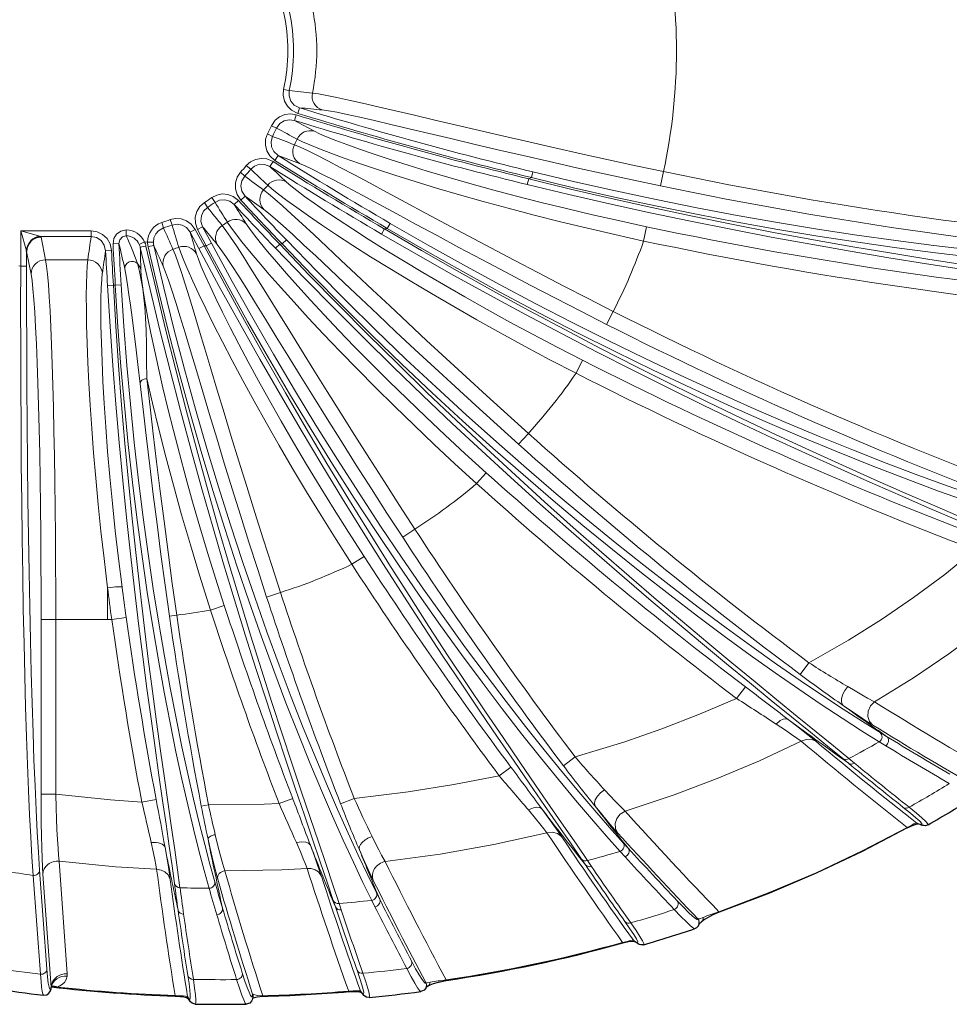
# Model space of a CAD drawing. Header units: millimetres. Extents: x 290 to 884, y -120 to 720.
# Tile 5 of 28: x 537 to 600, y -7 to 61. Entities that reach past the tile are written whole.
import ezdxf

# ---------------------------------------------------------------- set-up
doc = ezdxf.new("R2010")
doc.units = ezdxf.units.MM

# ---------------------------------------------------------------- blocks, each defined once
blk = doc.blocks.new('b', base_point=(326.023, -49.578))
at = {"color": 0, "linetype": 'Continuous', "lineweight": 0}
for p, q in [((554.683, 56.066), (555.067, 55.981)), ((555.652, 54.428), (555.77, 54.81)), ((555.543, 54.323), (555.425, 53.941)), ((553.848, 53.577), (554.206, 53.413)), ((553.583, 53.034), (553.932, 52.853)), ((554.095, 51.201), (554.307, 51.54)), ((552.132, 50.847), (552.435, 50.596)), ((553.961, 51.129), (553.749, 50.79)), ((551.735, 50.392), (552.025, 50.126)), ((571.367, 49.55), (571.462, 49.938)), ((571.462, 49.938), (571.644, 50.03)), ((571.738, 50.419), (571.644, 50.03)), ((580.479, 49.464), (580.684, 50.442)), ((549.767, 48.656), (549.994, 48.334)), ((551.755, 48.488), (552.048, 48.76)), ((549.266, 48.319), (549.478, 47.987)), ((551.606, 48.454), (551.314, 48.181)), ((546.346, 46.957), (546.465, 46.581)), ((546.915, 47.152), (547.052, 46.783)), ((548.793, 46.475), (549.146, 46.662)), ((549.745, 45.538), (549.146, 46.662)), ((561.593, 46.51), (561.783, 46.552)), ((561.985, 46.897), (561.783, 46.552)), ((579.329, 45.688), (579.535, 46.666)), ((536.691, 46.386), (541.512, 46.386)), ((536.691, 43.956), (536.691, 46.386)), ((536.691, 46.386), (537.085, 45.007)), ((536.691, 46.386), (538.07, 45.992)), ((541.512, 45.992), (538.07, 45.992)), ((538.09, 45.958), (538.398, 44.403)), ((541.512, 46.386), (541.512, 45.992)), ((543.919, 46.444), (543.913, 46.051)), ((548.64, 46.481), (548.287, 46.294)), ((548.287, 46.294), (548.888, 45.164)), ((548.64, 46.481), (549.24, 45.353)), ((549.392, 45.349), (548.793, 46.475)), ((561.392, 46.164), (561.593, 46.51)), ((543.014, 45.492), (543.413, 45.512)), ((545.172, 45.62), (544.809, 45.454)), ((545.172, 45.62), (545.375, 45.599)), ((545.375, 45.599), (545.774, 45.604)), ((548.888, 45.164), (549.24, 45.353)), ((549.24, 45.353), (549.392, 45.349)), ((549.745, 45.538), (549.392, 45.349)), ((554.129, 45.196), (554.418, 45.472)), ((554.418, 45.472), (554.589, 45.485)), ((554.877, 45.761), (554.589, 45.485)), ((537.091, 44.973), (537.399, 43.419)), ((537.091, 43.956), (537.091, 44.973)), ((542.904, 45.044), (542.505, 45.024)), ((536.691, 43.956), (536.559, 43.992)), ((536.691, 43.956), (537.091, 43.956)), ((538.398, 44.403), (541.282, 44.403)), ((543.034, 42.672), (542.635, 42.649)), ((543.034, 42.672), (543.168, 42.654)), ((543.567, 42.678), (543.168, 42.654)), ((576.791, 39.98), (577.243, 40.872)), ((574.702, 36.631), (575.155, 37.522)), ((570.773, 31.775), (571.44, 32.52)), ((567.888, 29.081), (568.556, 29.825)), ((562.837, 25.409), (563.674, 25.955)), ((559.353, 23.554), (560.19, 24.099)), ((542.637, 19.783), (542.637, 21.954)), ((554.474, 21.626), (553.524, 21.315)), ((549.679, 20.425), (550.629, 20.735)), ((538.091, 7.829), (538.091, 19.783)), ((539.091, 19.783), (538.091, 19.783)), ((539.091, 7.829), (539.091, 19.783)), ((539.091, 19.783), (542.637, 19.783)), ((542.921, 19.784), (543.91, 19.924)), ((547.373, 20.072), (546.878, 20.002)), ((590.642, 16.814), (590.045, 16.012)), ((586.294, 15.164), (585.69, 14.368)), ((595.51, 12.041), (595.952, 11.771)), ((595.458, 11.4), (595.902, 11.129)), ((574.636, 10.369), (573.839, 9.766)), ((593.352, 9.936), (592.971, 10.249)), ((593.754, 9.942), (593.372, 10.254)), ((570.241, 9.675), (569.439, 9.078)), ((539.091, 7.829), (538.091, 7.829)), ((545.966, 7.451), (544.984, 7.266)), ((555.307, 7.526), (554.373, 7.169)), ((559.52, 7.529), (558.589, 7.166)), ((549.544, 7.097), (549.053, 7.003)), ((597.358, 5.546), (597.376, 5.513)), ((598.017, 5.844), (598.02, 5.842)), ((577.926, 4.495), (578.267, 4.122)), ((577.716, 3.899), (578.058, 3.526)), ((539.877, -4.487), (539.32, 3.234)), ((575.349, 2.972), (575.077, 3.37)), ((575.757, 2.87), (575.485, 3.268)), ((538.044, -4.51), (537.541, 2.26)), ((538.488, -4.151), (537.99, 2.619)), ((538.782, -5.388), (538.212, 2.334)), ((561.048, 1.057), (561.267, 0.623)), ((558.234, 0.099), (558.087, 0.545)), ((558.633, -0.108), (558.485, 0.336)), ((560.717, 0.542), (560.936, 0.108)), ((584.485, -0.236), (584.498, -0.271)), ((577.892, -2.331), (577.902, -2.367)), ((578.625, -2.183), (578.631, -2.184)), ((538.782, -5.388), (538.788, -5.397)), ((565.811, -4.897), (565.817, -4.934)), ((547.267, -5.962), (547.265, -6)), ((548.112, -6.04), (548.08, -6.032)), ((553.26, -5.983), (553.261, -6.02)), ((559.142, -5.666), (559.146, -5.704)), ((559.929, -5.65), (559.948, -5.654))]:
    blk.add_line(p, q, dxfattribs=at)
at = {"color": 0, "linetype": 'Continuous', "lineweight": 30}
blk.add_line((537.091, 44.973), (537.085, 45.007), dxfattribs=at)
at = {"color": 0, "linetype": 'Continuous', "lineweight": 0}
for points in [[(554.683, 56.066), (554.654, 55.662), (554.745, 55.267), (554.945, 54.915), (555.237, 54.634), (555.652, 54.428)], [(555.067, 55.981), (555.056, 55.616), (555.18, 55.272), (555.42, 54.995), (555.77, 54.81)], [(580.684, 50.442), (578.794, 50.844), (576.916, 51.25), (575.063, 51.658), (573.244, 52.065), (571.471, 52.468), (569.755, 52.864), (568.104, 53.248), (566.53, 53.618), (565.04, 53.969), (563.643, 54.299), (562.349, 54.604), (561.163, 54.881), (560.093, 55.127), (559.145, 55.34), (558.324, 55.516), (557.636, 55.655), (557.084, 55.754), (556.656, 55.814)], [(580.479, 49.464), (578.546, 49.875), (576.628, 50.29), (574.737, 50.708), (572.887, 51.124), (571.09, 51.536), (569.356, 51.938), (567.699, 52.327), (566.128, 52.7), (564.654, 53.051), (563.286, 53.376), (562.034, 53.673), (560.905, 53.937), (559.906, 54.164), (559.044, 54.352), (558.325, 54.498), (557.754, 54.6), (557.332, 54.657)], [(555.543, 54.323), (555.161, 54.386), (554.775, 54.344), (554.416, 54.2), (554.111, 53.962), (553.848, 53.577)], [(555.425, 53.941), (555.076, 53.988), (554.733, 53.915), (554.437, 53.729), (554.206, 53.413)], [(553.583, 53.034), (553.451, 52.651), (553.436, 52.246), (553.538, 51.855), (553.747, 51.508), (554.095, 51.201)], [(553.932, 52.853), (553.827, 52.503), (553.857, 52.139), (554.018, 51.808), (554.307, 51.54)], [(555.61, 52.664), (555.98, 52.484), (556.491, 52.261), (557.141, 51.999), (557.926, 51.698), (558.841, 51.364), (559.88, 50.999), (561.039, 50.608), (562.31, 50.193), (563.685, 49.76), (565.156, 49.313), (566.715, 48.856), (568.353, 48.393), (570.059, 47.928), (571.825, 47.465), (573.638, 47.008), (575.489, 46.56), (577.367, 46.124), (579.329, 45.688)], [(556.791, 53.204), (557.144, 53.031), (557.633, 52.82), (558.255, 52.572), (559.006, 52.29), (559.882, 51.977), (560.878, 51.635), (561.987, 51.27), (563.204, 50.883), (564.52, 50.478), (565.929, 50.061), (567.422, 49.634), (568.989, 49.201), (570.622, 48.767), (572.312, 48.335), (574.047, 47.907), (575.818, 47.489), (577.615, 47.082), (579.535, 46.666)], [(577.243, 40.872), (575.521, 41.749), (573.812, 42.627), (572.127, 43.501), (570.476, 44.365), (568.868, 45.214), (567.312, 46.04), (565.817, 46.838), (564.392, 47.603), (563.044, 48.328), (561.781, 49.008), (560.609, 49.638), (559.535, 50.213), (558.565, 50.727), (557.705, 51.178), (556.958, 51.561), (556.329, 51.873), (555.821, 52.111), (555.424, 52.28)], [(552.132, 50.847), (552.418, 51.108), (552.766, 51.278), (553.147, 51.347), (553.533, 51.309), (553.961, 51.129)], [(552.435, 50.596), (552.701, 50.82), (553.03, 50.937), (553.381, 50.934), (553.749, 50.79)], [(576.791, 39.98), (575.03, 40.877), (573.285, 41.775), (571.567, 42.668), (569.888, 43.549), (568.258, 44.411), (566.688, 45.249), (565.188, 46.054), (563.767, 46.82), (562.434, 47.54), (561.197, 48.209), (560.064, 48.82), (559.041, 49.367), (558.136, 49.845), (557.352, 50.249), (556.695, 50.577), (556.17, 50.823), (555.777, 50.987)], [(551.735, 50.392), (551.508, 50.056), (551.389, 49.669), (551.386, 49.264), (551.498, 48.874), (551.755, 48.488)], [(552.025, 50.126), (551.833, 49.815), (551.768, 49.456), (551.837, 49.095), (552.048, 48.76)], [(622.928, 41.282), (621.615, 41.444), (620.154, 41.619), (618.55, 41.807), (616.81, 42.012), (614.941, 42.235), (612.951, 42.477), (610.846, 42.74), (608.636, 43.026), (606.329, 43.337), (603.933, 43.673), (601.458, 44.036), (598.912, 44.427), (596.305, 44.847), (593.646, 45.296), (590.944, 45.774), (588.21, 46.281), (585.451, 46.817), (582.676, 47.382), (579.893, 47.976), (577.107, 48.596), (574.323, 49.244), (571.462, 49.938)], [(623.717, 43.393), (622.359, 43.376), (620.855, 43.378), (619.211, 43.4), (617.433, 43.444), (615.529, 43.515), (613.504, 43.612), (611.368, 43.74), (609.128, 43.898), (606.792, 44.091), (604.369, 44.319), (601.867, 44.583), (599.297, 44.885), (596.666, 45.226), (593.985, 45.606), (591.262, 46.025), (588.508, 46.483), (585.73, 46.98), (582.938, 47.515), (580.138, 48.086), (577.337, 48.692), (574.539, 49.332), (571.644, 50.03)], [(623.395, 43.911), (622.049, 43.894), (620.559, 43.895), (618.93, 43.917), (617.168, 43.961), (615.281, 44.03), (613.275, 44.126), (611.159, 44.251), (608.938, 44.408), (606.623, 44.597), (604.222, 44.821), (601.742, 45.082), (599.194, 45.379), (596.586, 45.714), (593.927, 46.087), (591.226, 46.499), (588.493, 46.949), (585.736, 47.436), (582.963, 47.959), (580.18, 48.518), (577.395, 49.112), (574.61, 49.738), (571.738, 50.419)], [(553.597, 49.508), (553.908, 49.239), (554.344, 48.891), (554.903, 48.47), (555.584, 47.976), (556.381, 47.417), (557.291, 46.795), (558.309, 46.117), (559.429, 45.388), (560.645, 44.614), (561.951, 43.801), (563.338, 42.956), (564.8, 42.085), (566.328, 41.194), (567.913, 40.29), (569.547, 39.378), (571.219, 38.466), (572.919, 37.56), (574.702, 36.631)], [(554.877, 49.724), (555.173, 49.466), (555.591, 49.135), (556.127, 48.735), (556.78, 48.268), (557.545, 47.739), (558.419, 47.151), (559.396, 46.511), (560.471, 45.822), (561.638, 45.091), (562.891, 44.323), (564.222, 43.524), (565.624, 42.701), (567.089, 41.859), (568.609, 41.004), (570.175, 40.142), (571.777, 39.279), (573.407, 38.421), (575.155, 37.522)], [(622.57, 41.018), (621.266, 41.179), (619.813, 41.351), (618.219, 41.539), (616.49, 41.741), (614.633, 41.962), (612.655, 42.202), (610.563, 42.463), (608.366, 42.746), (606.073, 43.054), (603.691, 43.386), (601.23, 43.746), (598.699, 44.132), (596.106, 44.547), (593.461, 44.99), (590.774, 45.461), (588.053, 45.961), (585.306, 46.488), (582.542, 47.044), (579.767, 47.626), (576.989, 48.236), (574.21, 48.871), (571.367, 49.55)], [(549.767, 48.656), (550.111, 48.833), (550.491, 48.907), (550.877, 48.875), (551.239, 48.738), (551.607, 48.454)], [(571.44, 32.52), (570.004, 33.813), (568.581, 35.103), (567.18, 36.384), (565.809, 37.646), (564.475, 38.881), (563.186, 40.082), (561.949, 41.24), (560.77, 42.347), (559.656, 43.397), (558.611, 44.381), (557.643, 45.292), (556.754, 46.125), (555.951, 46.874), (555.236, 47.531), (554.614, 48.095), (554.087, 48.559), (553.658, 48.92), (553.318, 49.186)], [(549.266, 48.319), (548.96, 48.053), (548.745, 47.71), (548.637, 47.32), (548.645, 46.915), (548.793, 46.475)], [(549.478, 47.987), (549.212, 47.737), (549.056, 47.406), (549.029, 47.04), (549.146, 46.662)], [(549.994, 48.334), (550.31, 48.482), (550.658, 48.509), (550.995, 48.416), (551.314, 48.181)], [(546.915, 47.152), (547.294, 47.234), (547.68, 47.208), (548.044, 47.076), (548.359, 46.851), (548.64, 46.481)], [(570.773, 31.775), (569.305, 33.097), (567.851, 34.416), (566.423, 35.723), (565.029, 37.009), (563.678, 38.264), (562.378, 39.479), (561.137, 40.645), (559.963, 41.753), (558.862, 42.794), (557.84, 43.76), (556.904, 44.643), (556.058, 45.436), (555.307, 46.132), (554.655, 46.726), (554.105, 47.212), (553.661, 47.586), (553.324, 47.846)], [(545.774, 45.604), (545.811, 45.899), (545.93, 46.169), (546.122, 46.392), (546.465, 46.581)], [(547.052, 46.783), (547.395, 46.843), (547.738, 46.78), (548.04, 46.602), (548.287, 46.294)], [(563.674, 25.955), (562.621, 27.576), (561.581, 29.191), (560.559, 30.79), (559.561, 32.364), (558.593, 33.903), (557.658, 35.396), (556.763, 36.835), (555.911, 38.21), (555.106, 39.512), (554.352, 40.733), (553.653, 41.864), (553.01, 42.899), (552.428, 43.829), (551.908, 44.65), (551.452, 45.355), (551.063, 45.94), (550.743, 46.4), (550.483, 46.745)], [(550.835, 46.983), (551.066, 46.642), (551.397, 46.194), (551.828, 45.641), (552.358, 44.989), (552.983, 44.242), (553.701, 43.406), (554.509, 42.487), (555.402, 41.493), (556.376, 40.431), (557.427, 39.308), (558.549, 38.132), (559.735, 36.912), (560.981, 35.656), (562.278, 34.372), (563.62, 33.07), (564.999, 31.756), (566.407, 30.44), (567.888, 29.081)], [(552.127, 46.86), (552.347, 46.534), (552.664, 46.106), (553.079, 45.581), (553.589, 44.961), (554.191, 44.251), (554.883, 43.458), (555.661, 42.586), (556.521, 41.643), (557.459, 40.634), (558.47, 39.568), (559.549, 38.452), (560.69, 37.294), (561.888, 36.101), (563.134, 34.882), (564.424, 33.644), (565.748, 32.396), (567.101, 31.145), (568.556, 29.825)], [(612.145, 24.481), (610.73, 24.877), (609.171, 25.335), (607.476, 25.856), (605.655, 26.441), (603.715, 27.089), (601.667, 27.799), (599.521, 28.572), (597.286, 29.407), (594.972, 30.302), (592.59, 31.256), (590.148, 32.268), (587.656, 33.336), (585.124, 34.457), (582.561, 35.629), (579.974, 36.85), (577.373, 38.118), (574.763, 39.429), (572.151, 40.781), (569.543, 42.172), (566.944, 43.598), (564.358, 45.058), (561.783, 46.552)], [(612.009, 25.106), (610.672, 25.477), (609.206, 25.905), (607.616, 26.39), (605.91, 26.932), (604.096, 27.531), (602.181, 28.186), (600.176, 28.898), (598.087, 29.665), (595.923, 30.488), (593.693, 31.363), (591.405, 32.292), (589.067, 33.271), (586.688, 34.299), (584.275, 35.375), (581.836, 36.496), (579.377, 37.66), (576.905, 38.865), (574.426, 40.109), (571.945, 41.39), (569.468, 42.704), (566.998, 44.051), (564.538, 45.429), (561.984, 46.897)], [(541.512, 46.386), (541.922, 46.324), (542.296, 46.141), (542.599, 45.858), (542.806, 45.498), (542.904, 45.044)], [(541.512, 45.992), (541.879, 45.921), (542.194, 45.716), (542.412, 45.408), (542.505, 45.024)], [(543.014, 45.492), (543.068, 45.852), (543.258, 46.162), (543.555, 46.371), (543.919, 46.444)], [(543.413, 45.512), (543.469, 45.779), (543.651, 45.978), (543.913, 46.051)], [(610.121, 22.656), (608.891, 23.177), (607.526, 23.75), (606.031, 24.376), (604.415, 25.053), (602.686, 25.78), (600.851, 26.558), (598.92, 27.385), (596.9, 28.261), (594.801, 29.184), (592.631, 30.152), (590.399, 31.165), (588.113, 32.221), (585.781, 33.318), (583.411, 34.454), (581.011, 35.627), (578.589, 36.836), (576.149, 38.077), (573.7, 39.35), (571.245, 40.652), (568.791, 41.982), (566.341, 43.337), (563.898, 44.717), (561.392, 46.164)], [(610.508, 22.778), (609.272, 23.303), (607.899, 23.881), (606.396, 24.511), (604.771, 25.194), (603.033, 25.928), (601.189, 26.712), (599.248, 27.547), (597.218, 28.43), (595.109, 29.36), (592.929, 30.338), (590.686, 31.36), (588.39, 32.425), (586.049, 33.532), (583.67, 34.679), (581.262, 35.864), (578.831, 37.084), (576.385, 38.337), (573.93, 39.622), (571.47, 40.937), (569.012, 42.279), (566.559, 43.648), (564.116, 45.04), (561.593, 46.51)], [(558.087, 0.545), (557.667, 1.8), (557.195, 3.195), (556.674, 4.726), (556.109, 6.386), (555.505, 8.17), (554.867, 10.072), (554.198, 12.085), (553.505, 14.203), (552.792, 16.42), (552.064, 18.728), (551.326, 21.119), (550.582, 23.588), (549.837, 26.126), (549.094, 28.726), (548.358, 31.379), (547.632, 34.079), (546.92, 36.817), (546.224, 39.585), (545.547, 42.375), (544.875, 45.254)], [(558.485, 0.336), (558.064, 1.6), (557.591, 3.005), (557.068, 4.546), (556.502, 6.218), (555.896, 8.014), (555.255, 9.929), (554.585, 11.956), (553.891, 14.089), (553.176, 16.321), (552.447, 18.645), (551.708, 21.053), (550.963, 23.539), (550.217, 26.094), (549.474, 28.712), (548.737, 31.383), (548.012, 34.101), (547.301, 36.857), (546.606, 39.644), (545.932, 42.453), (545.265, 45.341)], [(560.717, 0.542), (560.111, 1.778), (559.459, 3.154), (558.765, 4.666), (558.034, 6.309), (557.272, 8.077), (556.484, 9.966), (555.675, 11.968), (554.85, 14.077), (554.014, 16.288), (553.173, 18.592), (552.331, 20.985), (551.493, 23.457), (550.664, 26.002), (549.848, 28.613), (549.049, 31.281), (548.271, 33.999), (547.517, 36.758), (546.79, 39.552), (546.094, 42.371), (545.411, 45.296)], [(561.048, 1.057), (560.446, 2.28), (559.798, 3.642), (559.108, 5.139), (558.382, 6.766), (557.624, 8.517), (556.841, 10.387), (556.036, 12.369), (555.215, 14.458), (554.384, 16.646), (553.547, 18.928), (552.709, 21.297), (551.875, 23.745), (551.049, 26.265), (550.236, 28.851), (549.439, 31.493), (548.663, 34.184), (547.91, 36.917), (547.184, 39.684), (546.488, 42.476), (545.801, 45.387)], [(547.514, 45.26), (547.649, 44.871), (547.853, 44.352), (548.127, 43.707), (548.469, 42.94), (548.88, 42.056), (549.357, 41.063), (549.899, 39.966), (550.505, 38.775), (551.171, 37.496), (551.895, 36.14), (552.674, 34.714), (553.505, 33.228), (554.382, 31.693), (555.303, 30.117), (556.262, 28.511), (557.254, 26.885), (558.273, 25.249), (559.353, 23.554)], [(575.077, 3.37), (574.318, 4.478), (573.471, 5.706), (572.541, 7.05), (571.535, 8.505), (570.459, 10.067), (569.319, 11.73), (568.124, 13.489), (566.878, 15.339), (565.589, 17.275), (564.264, 19.291), (562.908, 21.381), (561.528, 23.539), (560.131, 25.761), (558.721, 28.039), (557.304, 30.369), (555.885, 32.743), (554.47, 35.157), (553.063, 37.605), (551.667, 40.08), (550.287, 42.578), (548.888, 45.164)], [(575.485, 3.268), (574.723, 4.384), (573.872, 5.621), (572.938, 6.975), (571.928, 8.44), (570.848, 10.013), (569.704, 11.688), (568.504, 13.46), (567.253, 15.324), (565.96, 17.274), (564.63, 19.305), (563.271, 21.41), (561.887, 23.584), (560.486, 25.822), (559.073, 28.116), (557.654, 30.463), (556.233, 32.854), (554.817, 35.285), (553.408, 37.75), (552.013, 40.243), (550.633, 42.757), (549.24, 45.353)], [(577.716, 3.899), (576.776, 4.948), (575.754, 6.12), (574.657, 7.41), (573.49, 8.814), (572.262, 10.328), (570.978, 11.947), (569.646, 13.666), (568.272, 15.48), (566.863, 17.385), (565.426, 19.375), (563.968, 21.444), (562.494, 23.588), (561.011, 25.799), (559.525, 28.074), (558.04, 30.405), (556.562, 32.788), (555.097, 35.215), (553.648, 37.682), (552.22, 40.181), (550.816, 42.709), (549.392, 45.349)], [(577.926, 4.495), (576.993, 5.534), (575.978, 6.693), (574.888, 7.97), (573.73, 9.36), (572.509, 10.858), (571.234, 12.46), (569.911, 14.161), (568.546, 15.957), (567.146, 17.842), (565.718, 19.811), (564.269, 21.859), (562.803, 23.981), (561.328, 26.17), (559.849, 28.422), (558.371, 30.729), (556.9, 33.088), (555.441, 35.491), (553.997, 37.933), (552.573, 40.408), (551.173, 42.911), (549.745, 45.538)], [(562.837, 25.409), (561.761, 27.066), (560.698, 28.716), (559.657, 30.348), (558.643, 31.951), (557.663, 33.513), (556.722, 35.023), (555.825, 36.471), (554.978, 37.845), (554.184, 39.135), (553.447, 40.333), (552.771, 41.428), (552.159, 42.413), (551.614, 43.28), (551.138, 44.022), (550.733, 44.634), (550.401, 45.11), (550.142, 45.448)], [(592.971, 10.249), (591.916, 11.113), (590.743, 12.068), (589.457, 13.112), (588.068, 14.241), (586.583, 15.453), (585.011, 16.743), (583.359, 18.11), (581.635, 19.548), (579.849, 21.055), (578.008, 22.628), (576.12, 24.261), (574.193, 25.951), (572.233, 27.694), (570.249, 29.487), (568.246, 31.325), (566.231, 33.205), (564.21, 35.121), (562.188, 37.072), (560.169, 39.053), (558.16, 41.06), (556.162, 43.091), (554.129, 45.196)], [(593.373, 10.254), (592.313, 11.125), (591.133, 12.088), (589.841, 13.14), (588.445, 14.278), (586.953, 15.499), (585.373, 16.8), (583.714, 18.177), (581.983, 19.628), (580.189, 21.147), (578.341, 22.732), (576.445, 24.378), (574.511, 26.082), (572.544, 27.84), (570.554, 29.647), (568.545, 31.5), (566.525, 33.395), (564.5, 35.327), (562.474, 37.293), (560.454, 39.289), (558.442, 41.312), (556.444, 43.358), (554.418, 45.472)], [(595.458, 11.4), (594.241, 12.161), (592.911, 13.017), (591.477, 13.966), (589.945, 15.005), (588.324, 16.131), (586.622, 17.342), (584.848, 18.636), (583.01, 20.007), (581.116, 21.454), (579.174, 22.973), (577.192, 24.56), (575.177, 26.212), (573.137, 27.924), (571.079, 29.693), (569.009, 31.515), (566.934, 33.385), (564.859, 35.3), (562.789, 37.256), (560.73, 39.249), (558.686, 41.275), (556.661, 43.33), (554.589, 45.485)], [(595.51, 12.041), (594.302, 12.794), (592.983, 13.64), (591.56, 14.578), (590.04, 15.606), (588.431, 16.719), (586.743, 17.917), (584.982, 19.195), (583.158, 20.552), (581.277, 21.982), (579.349, 23.484), (577.38, 25.054), (575.379, 26.687), (573.352, 28.38), (571.306, 30.129), (569.248, 31.931), (567.184, 33.781), (565.119, 35.675), (563.059, 37.609), (561.009, 39.581), (558.973, 41.585), (556.954, 43.619), (554.877, 45.761)], [(554.474, 21.626), (553.877, 23.464), (553.29, 25.293), (552.717, 27.103), (552.16, 28.881), (551.623, 30.618), (551.107, 32.303), (550.615, 33.924), (550.148, 35.473), (549.708, 36.939), (549.295, 38.313), (548.912, 39.587), (548.559, 40.752), (548.238, 41.802), (547.948, 42.729), (547.69, 43.528), (547.466, 44.194), (547.276, 44.721), (547.114, 45.121)], [(548.731, 44.806), (548.858, 44.435), (549.054, 43.939), (549.319, 43.325), (549.651, 42.594), (550.049, 41.753), (550.511, 40.807), (551.037, 39.764), (551.624, 38.63), (552.269, 37.413), (552.97, 36.122), (553.724, 34.764), (554.526, 33.35), (555.374, 31.888), (556.262, 30.387), (557.187, 28.858), (558.144, 27.309), (559.127, 25.751), (560.19, 24.099)], [(537.541, 2.26), (537.458, 3.502), (537.377, 4.889), (537.3, 6.414), (537.227, 8.073), (537.157, 9.859), (537.091, 11.764), (537.029, 13.783), (536.972, 15.908), (536.92, 18.13), (536.872, 20.442), (536.83, 22.835), (536.793, 25.3), (536.761, 27.829), (536.735, 30.413), (536.715, 33.042), (536.7, 35.708), (536.691, 38.4), (536.688, 41.111), (536.691, 43.956)], [(537.99, 2.619), (537.906, 3.85), (537.825, 5.224), (537.747, 6.736), (537.673, 8.38), (537.602, 10.149), (537.535, 12.037), (537.471, 14.038), (537.412, 16.143), (537.358, 18.346), (537.308, 20.637), (537.264, 23.008), (537.224, 25.452), (537.189, 27.958), (537.159, 30.519), (537.135, 33.125), (537.116, 35.767), (537.102, 38.436), (537.094, 41.123), (537.091, 43.956)], [(539.091, 19.783), (539.088, 21.716), (539.081, 23.636), (539.068, 25.534), (539.051, 27.397), (539.029, 29.215), (539.002, 30.976), (538.971, 32.671), (538.935, 34.288), (538.896, 35.818), (538.852, 37.253), (538.805, 38.583), (538.755, 39.8), (538.701, 40.898), (538.645, 41.87), (538.587, 42.709), (538.527, 43.411), (538.465, 43.972), (538.398, 44.403)], [(541.282, 44.403), (541.241, 43.997), (541.21, 43.447), (541.19, 42.757), (541.181, 41.932), (541.186, 40.974), (541.205, 39.892), (541.24, 38.691), (541.291, 37.379), (541.36, 35.962), (541.448, 34.451), (541.555, 32.854), (541.682, 31.182), (541.83, 29.443), (541.998, 27.65), (542.187, 25.812), (542.396, 23.941), (542.637, 21.954)], [(545.322, 36.284), (545.313, 37.505), (545.295, 38.6), (545.269, 39.57), (545.234, 40.42), (545.185, 41.159), (545.124, 41.804), (545.045, 42.405), (544.946, 43.016), (544.828, 43.599), (544.679, 44.146)], [(553.524, 21.315), (552.913, 23.194), (552.314, 25.063), (551.731, 26.909), (551.167, 28.72), (550.624, 30.482), (550.106, 32.185), (549.615, 33.815), (549.152, 35.361), (548.719, 36.813), (548.317, 38.161), (547.948, 39.394), (547.611, 40.503), (547.309, 41.482), (547.041, 42.322), (546.809, 43.018), (546.611, 43.564), (546.449, 43.957)], [(538.091, 19.783), (538.089, 21.751), (538.08, 23.706), (538.066, 25.635), (538.047, 27.524), (538.022, 29.361), (537.992, 31.133), (537.957, 32.829), (537.917, 34.437), (537.873, 35.947), (537.824, 37.347), (537.772, 38.629), (537.716, 39.785), (537.658, 40.805), (537.596, 41.684), (537.532, 42.415), (537.466, 42.994), (537.399, 43.419)], [(542.279, 43.475), (542.236, 43.056), (542.204, 42.481), (542.184, 41.756), (542.179, 40.884), (542.188, 39.87), (542.214, 38.724), (542.258, 37.451), (542.321, 36.061), (542.405, 34.564), (542.51, 32.969), (542.638, 31.288), (542.789, 29.533), (542.964, 27.715), (543.162, 25.848), (543.383, 23.943), (543.627, 22)], [(544.863, 35.918), (544.711, 37.236), (544.571, 38.432), (544.441, 39.506), (544.32, 40.456), (544.209, 41.286), (544.104, 42.016), (544.004, 42.683), (543.909, 43.275), (543.813, 43.783)], [(544.919, 43.703), (544.946, 43.311), (545.008, 42.782), (545.104, 42.12), (545.235, 41.328), (545.402, 40.412), (545.604, 39.379), (545.842, 38.235), (546.115, 36.988), (546.424, 35.646), (546.766, 34.217), (547.143, 32.711), (547.552, 31.137), (547.992, 29.505), (548.462, 27.826), (548.96, 26.109), (549.483, 24.366), (550.029, 22.606), (550.629, 20.735)], [(547.216, 1.693), (547.049, 2.907), (546.856, 4.263), (546.641, 5.755), (546.405, 7.378), (546.153, 9.126), (545.888, 10.992), (545.613, 12.97), (545.331, 15.051), (545.046, 17.23), (544.761, 19.497), (544.479, 21.846), (544.203, 24.267), (543.936, 26.753), (543.681, 29.294), (543.439, 31.883), (543.212, 34.51), (543.003, 37.165), (542.813, 39.841), (542.635, 42.649)], [(547.595, 1.413), (547.429, 2.636), (547.236, 4.002), (547.02, 5.506), (546.785, 7.142), (546.533, 8.903), (546.267, 10.784), (545.992, 12.777), (545.711, 14.875), (545.426, 17.07), (545.142, 19.355), (544.861, 21.722), (544.586, 24.162), (544.32, 26.667), (544.066, 29.228), (543.826, 31.836), (543.602, 34.483), (543.395, 37.159), (543.208, 39.854), (543.034, 42.672)], [(549.585, 1.371), (549.245, 2.591), (548.886, 3.953), (548.51, 5.452), (548.121, 7.082), (547.723, 8.839), (547.32, 10.714), (546.916, 12.703), (546.514, 14.797), (546.117, 16.989), (545.731, 19.272), (545.358, 21.638), (545, 24.079), (544.663, 26.586), (544.347, 29.151), (544.056, 31.764), (543.791, 34.418), (543.555, 37.103), (543.35, 39.809), (543.168, 42.654)], [(549.98, 1.817), (549.642, 3.023), (549.284, 4.37), (548.91, 5.853), (548.523, 7.467), (548.127, 9.204), (547.725, 11.06), (547.322, 13.027), (546.921, 15.099), (546.526, 17.268), (546.141, 19.527), (545.768, 21.867), (545.411, 24.282), (545.073, 26.763), (544.756, 29.301), (544.464, 31.887), (544.198, 34.513), (543.961, 37.169), (543.753, 39.847), (543.567, 42.678)], [(546.878, 20.002), (546.58, 22.121), (546.294, 24.226), (546.022, 26.3), (545.765, 28.327), (545.523, 30.292), (545.297, 32.178), (545.087, 33.973), (544.863, 35.918)], [(547.373, 20.072), (547.07, 22.235), (546.779, 24.382), (546.502, 26.498), (546.24, 28.565), (545.993, 30.569), (545.763, 32.493), (545.549, 34.322), (545.322, 36.284)], [(545.322, 36.284), (545.713, 34.597), (546.148, 32.805), (546.627, 30.923), (547.148, 28.966), (547.708, 26.95), (548.304, 24.89), (548.933, 22.803), (549.679, 20.425)], [(602.003, 24.544), (599.938, 22.864), (597.803, 21.273), (595.605, 19.771), (593.35, 18.358), (590.642, 16.814)], [(607.069, 22.987), (604.864, 21.029), (602.579, 19.178), (600.222, 17.432), (597.798, 15.792), (595.127, 14.143)], [(593.298, 15.178), (593.095, 14.906), (592.946, 14.609), (592.87, 14.324), (592.875, 14.083), (592.98, 13.896)], [(593.298, 15.178), (593.796, 14.885), (594.253, 14.622), (594.66, 14.394), (595.127, 14.143)], [(585.69, 14.368), (583.156, 13.285), (580.585, 12.293), (577.981, 11.389), (574.636, 10.369)], [(592.98, 13.896), (593.55, 13.503), (594.072, 13.152), (594.533, 12.848), (595.007, 12.547)], [(595.007, 12.547), (594.783, 12.803), (594.675, 13.14), (594.7, 13.509), (594.854, 13.857), (595.127, 14.143)], [(589.217, 12.933), (589.07, 12.977), (588.884, 12.949), (588.675, 12.85), (588.39, 12.62)], [(591.107, 11.441), (590.772, 11.715), (590.356, 12.046), (589.872, 12.426), (589.217, 12.933)], [(590.12, 11.445), (589.824, 11.656), (589.457, 11.908), (589.03, 12.196), (588.39, 12.62)], [(590.12, 11.445), (590.444, 11.57), (590.778, 11.575), (591.107, 11.441)], [(590.12, 11.445), (587.263, 10.108), (584.36, 8.885), (581.417, 7.775), (578.06, 6.657)], [(569.439, 9.078), (566.34, 8.47), (563.222, 7.972), (559.52, 7.529)], [(576.646, 8.121), (576.383, 7.916), (576.165, 7.676), (576.019, 7.428), (575.961, 7.198), (576.012, 6.986)], [(576.646, 8.121), (577.027, 7.712), (577.377, 7.344), (577.691, 7.023), (578.06, 6.657)], [(538.212, 2.334), (538.183, 2.818), (538.157, 3.43), (538.134, 4.154), (538.116, 4.971), (538.103, 5.86), (538.094, 6.799), (538.091, 7.829)], [(539.32, 3.234), (539.283, 3.631), (539.246, 4.131), (539.21, 4.722), (539.176, 5.389), (539.145, 6.115), (539.118, 6.883), (539.091, 7.829)], [(544.984, 7.266), (542.848, 7.425), (539.091, 7.829)], [(554.373, 7.169), (553.354, 7.132), (549.544, 7.097)], [(572.355, 6.817), (572.218, 6.905), (572.02, 6.93), (571.779, 6.888), (571.438, 6.739)], [(573.714, 4.913), (573.479, 5.255), (573.185, 5.671), (572.84, 6.151), (572.355, 6.817)], [(576.012, 6.986), (576.44, 6.463), (576.831, 5.993), (577.179, 5.586), (577.545, 5.172)], [(597.101, 6.912), (597.589, 6.519), (597.965, 6.202), (598.223, 5.964), (598.359, 5.808), (598.372, 5.734), (598.262, 5.744), (598.02, 5.842)], [(597.505, 6.926), (597.999, 6.523), (598.38, 6.197), (598.642, 5.953), (598.781, 5.793), (598.793, 5.717)], [(572.711, 5.18), (572.499, 5.451), (572.235, 5.779), (571.925, 6.157), (571.438, 6.739)], [(577.545, 5.172), (577.402, 5.471), (577.386, 5.814), (577.499, 6.154), (577.725, 6.445), (578.06, 6.657)], [(597.358, 5.546), (594.275, 3.932), (591.13, 2.443), (587.93, 1.077), (584.485, -0.236)], [(597.358, 5.546), (597.633, 5.684), (597.831, 5.777), (597.95, 5.826), (598.017, 5.844)], [(549.514, 4.742), (549.657, 4.094), (549.795, 3.497), (549.923, 2.961), (550.041, 2.496), (550.174, 2.003)], [(550.006, 5.045), (550.192, 4.283), (550.366, 3.604), (550.523, 3.032), (550.663, 2.56)], [(560.744, 4.922), (560.981, 4.446), (561.2, 4.017), (561.398, 3.641), (561.641, 3.2)], [(572.711, 5.18), (569.068, 4.373), (565.398, 3.716), (561.641, 3.2)], [(572.711, 5.18), (573.084, 5.226), (573.434, 5.135), (573.714, 4.913)], [(545.996, 2.672), (545.942, 2.977), (545.868, 3.349), (545.779, 3.781), (545.621, 4.505)], [(546.93, 1.971), (546.876, 2.35), (546.802, 2.816), (546.712, 3.358), (546.572, 4.159)], [(556.517, 4.327), (556.399, 4.46), (556.197, 4.541), (555.931, 4.562), (555.559, 4.502)], [(556.297, 2.729), (556.18, 3.028), (556.032, 3.393), (555.855, 3.815), (555.559, 4.502)], [(557.277, 2.2), (557.151, 2.574), (556.991, 3.031), (556.799, 3.562), (556.517, 4.327)], [(559.876, 4.007), (560.136, 3.408), (560.375, 2.87), (560.59, 2.403), (560.823, 1.918)], [(545.996, 2.672), (543.178, 2.851), (539.32, 3.234)], [(556.297, 2.729), (554.556, 2.641), (550.663, 2.56)], [(556.297, 2.729), (556.579, 2.721), (556.844, 2.64), (557.067, 2.492), (557.277, 2.2)], [(545.996, 2.672), (546.297, 2.624), (546.566, 2.495), (546.777, 2.297), (546.93, 1.971)], [(581.624, 0.518), (582.049, 0.078), (582.403, -0.272), (582.682, -0.529), (582.882, -0.69), (583.001, -0.754), (583.038, -0.71)], [(581.428, -0.081), (581.88, -0.556), (582.252, -0.928), (582.538, -1.193), (582.735, -1.347), (582.844, -1.39)], [(583.038, -0.71), (583.086, -0.717), (583.16, -0.706), (583.393, -0.625)], [(578.042, -0.899), (578.39, -1.398), (578.655, -1.798), (578.833, -2.094), (578.921, -2.283), (578.919, -2.363), (578.827, -2.334), (578.631, -2.184)], [(578.452, -0.994), (578.806, -1.509), (579.075, -1.92), (579.255, -2.223), (579.343, -2.414), (579.335, -2.493)], [(577.892, -2.331), (578.194, -2.258), (578.412, -2.211), (578.545, -2.188), (578.625, -2.183)], [(563.439, -3.598), (563.725, -4.131), (563.966, -4.554), (564.159, -4.865), (564.301, -5.058), (564.392, -5.134), (564.43, -5.079)], [(538.044, -4.51), (538.082, -4.999), (538.121, -5.389), (538.162, -5.679), (538.204, -5.866), (538.256, -5.952)], [(538.488, -4.151), (538.534, -4.697), (538.582, -5.113), (538.63, -5.393), (538.68, -5.536), (538.729, -5.539), (538.782, -5.388)], [(539.215, -5.387), (539.489, -5.241), (539.681, -5.067), (539.804, -4.877), (539.874, -4.634)], [(548.131, -4.589), (548.214, -5.148), (548.271, -5.596), (548.299, -5.928), (548.299, -6.143), (548.27, -6.238), (548.212, -6.213), (548.112, -6.04)], [(551.858, -4.424), (552.036, -4.975), (552.191, -5.417), (552.321, -5.746), (552.424, -5.96), (552.5, -6.057), (552.546, -6.036), (552.565, -5.866)], [(559.719, -4.241), (559.907, -4.792), (560.047, -5.232), (560.135, -5.558), (560.172, -5.766), (560.155, -5.856), (560.085, -5.825), (559.948, -5.654)], [(560.119, -4.442), (560.313, -5.019), (560.456, -5.476), (560.544, -5.81), (560.576, -6.017), (560.548, -6.096)], [(563.117, -4.118), (563.413, -4.677), (563.66, -5.118), (563.857, -5.437), (563.999, -5.629), (564.09, -5.695)], [(548.513, -4.86), (548.599, -5.454), (548.656, -5.923), (548.682, -6.264), (548.677, -6.473), (548.637, -6.55)], [(551.472, -4.879), (551.659, -5.467), (551.821, -5.933), (551.954, -6.272), (552.058, -6.481), (552.135, -6.557)], [(564.43, -5.079), (564.511, -5.094), (564.72, -5.064)], [(547.267, -5.962), (547.576, -5.979), (547.809, -5.997), (547.964, -6.013), (548.08, -6.032)], [(552.604, -5.893), (552.719, -5.927), (552.91, -5.959), (553.26, -5.983)], [(559.142, -5.666), (559.451, -5.65), (559.679, -5.642), (559.827, -5.642), (559.929, -5.65)]]:
    blk.add_lwpolyline(points, dxfattribs=at)
at = {"color": 0, "linetype": 'Continuous', "lineweight": 30}
for points in [[(597.376, 5.513), (594.292, 3.899), (591.146, 2.409), (587.944, 1.043), (584.498, -0.271)], [(597.376, 5.513), (597.726, 5.684), (597.978, 5.773), (598.106, 5.797)], [(598.793, 5.717), (598.613, 5.661), (598.495, 5.664), (598.409, 5.682), (598.332, 5.705), (598.254, 5.733), (598.172, 5.767), (598.076, 5.81)], [(584.498, -0.271), (584.069, -0.448), (583.735, -0.619), (583.487, -0.772), (583.278, -0.929)], [(577.902, -2.367), (578.3, -2.278), (578.575, -2.25), (578.708, -2.258)], [(579.335, -2.493), (579.146, -2.505), (579.03, -2.473), (578.951, -2.435), (578.885, -2.394), (578.821, -2.348), (578.755, -2.297), (578.679, -2.233)], [(564.465, -5.26), (564.455, -5.344), (564.417, -5.457), (564.315, -5.592), (564.09, -5.695)], [(564.556, -5.328), (564.718, -5.243), (564.957, -5.146), (565.284, -5.044), (565.817, -4.934)], [(538.256, -5.952), (538.486, -5.914), (538.628, -5.806), (538.692, -5.712), (538.726, -5.637), (538.749, -5.569), (538.767, -5.5), (538.784, -5.421)], [(547.265, -6), (547.599, -6.024), (547.861, -6.066), (548.038, -6.112), (548.161, -6.163)], [(552.576, -5.959), (552.575, -6.029), (552.571, -6.097), (552.561, -6.168), (552.54, -6.251), (552.49, -6.357), (552.369, -6.482), (552.135, -6.557)], [(552.566, -6.136), (552.691, -6.096), (552.878, -6.057), (553.261, -6.02)], [(559.146, -5.704), (559.457, -5.69), (559.709, -5.699), (559.883, -5.722), (560.01, -5.757)], [(560.548, -6.096), (560.362, -6.072), (560.252, -6.016), (560.183, -5.961), (560.131, -5.908), (560.084, -5.854), (560.039, -5.796), (559.985, -5.721)], [(548.637, -6.55), (548.431, -6.493), (548.323, -6.409), (548.263, -6.336), (548.218, -6.268), (548.178, -6.197), (548.139, -6.118)]]:
    blk.add_lwpolyline(points, dxfattribs=at)
at = {"color": 0, "linetype": 'Continuous', "lineweight": 0}
for centre, radius, start, end in [((542.637, 58.721), 38.938, 347.72394, 12.27606), ((542.637, 58.721), 12.335, 347.56769, 12.4323), ((542.637, 58.721), 12.729, 347.56769, 12.4323), ((542.637, 58.721), 14.318, 348.28244, 11.71756), ((579.861, 283.708), 229.073, 263.78633, 264.18596), ((637.308, 320.066), 277.505, 252.91285, 256.33274), ((584.155, 335.639), 282.259, 264.22823, 264.54693), ((637.308, 320.066), 278.437, 252.89766, 256.30081), ((698.627, 317.377), 299.842, 241.47192, 241.76851), ((637.308, 320.066), 278.037, 252.89766, 256.30081), ((637.308, 320.066), 277.905, 252.91285, 256.33273), ((542.637, 58.721), 12.335, 332.54467, 335.35406), ((542.637, 58.721), 12.729, 332.54467, 335.35406), ((741.017, 401.503), 395.05, 241.77869, 242.00949), ((636.753, 266.199), 228.858, 248.78386, 249.18387), ((542.637, 58.721), 14.318, 333.26174, 334.96973), ((701.722, 286.652), 277.505, 237.91244, 239.76482), ((654.39, 315.387), 282.191, 249.2273, 249.54609), ((542.637, 58.721), 12.335, 317.52508, 320.33091), ((542.637, 58.721), 12.729, 317.52508, 320.33091), ((822.544, 337.993), 394.406, 226.77617, 227.00735), ((701.722, 286.652), 278.437, 237.89701, 239.73537), ((760.205, 268.128), 299.766, 226.47097, 226.76763), ((701.722, 286.652), 278.037, 237.89701, 239.73537), ((701.722, 286.652), 277.905, 237.91244, 239.76482), ((687.144, 234.617), 228.679, 233.78144, 234.18177), ((637.307, 320.062), 275.501, 258.13969, 265.75158), ((542.637, 58.721), 14.318, 318.24409, 319.94889), ((637.308, 320.069), 276.508, 258.13979, 265.75148), ((542.637, 58.721), 12.335, 302.51026, 305.31122), ((755.293, 237.705), 277.505, 222.91173, 223.76302), ((716.98, 277.664), 282.134, 234.22617, 234.54503), ((542.637, 58.721), 12.729, 302.51026, 305.31122), ((727.646, 191.132), 228.548, 218.77922, 219.1798), ((884.837, 255.733), 393.87, 211.7737, 212.00519), ((755.293, 237.705), 278.437, 222.89611, 223.74055), ((806.936, 204.642), 299.705, 211.46982, 211.76654), ((755.293, 237.705), 278.037, 222.89611, 223.74055), ((755.293, 237.705), 277.905, 222.91173, 223.76302), ((546.771, 45.627), 1.397, 107.72574, 181.14972), ((542.637, 58.721), 12.335, 287.50122, 290.29632), ((542.637, 58.721), 12.729, 287.50122, 290.29632), ((755.546, 138.699), 228.474, 203.77738, 204.17809), ((923.794, 160.323), 393.479, 196.77146, 197.00318), ((767.675, 225.048), 282.093, 219.2249, 219.54382), ((542.637, 58.721), 14.318, 303.2307, 304.93114), ((637.308, 320.067), 279.438, 258.06833, 265.404), ((538.024, 45.942), 0.0685, 13.88056, 47.71574), ((839.184, 2.078), 300.894, 171.60789, 171.91359), ((543.893, 45.05), 1.001, 23.81818, 88.8349), ((526.545, 37.966), 19.157, 18.81912, 24.96045), ((543.895, 45.044), 1.401, 24.2682, 89.03328), ((835.654, 131.244), 299.66, 196.46855, 196.7653), ((820.584, 59.123), 277.905, 182.81149, 183.39747), ((820.584, 59.123), 277.505, 182.81149, 183.39747), ((484.524, 30.967), 60.659, 12.19713, 13.87328), ((543.853, 45.023), 1.048, 12.73585, 24.26727), ((844.414, 52.927), 299.636, 181.46726, 181.76401), ((543.846, 45.021), 1.454, 12.73454, 24.31479), ((546.834, 45.619), 1.459, 180.78255, 192.78863), ((546.822, 45.625), 1.048, 181.09581, 193.07202), ((803.036, 161.121), 282.071, 204.22363, 204.54254), ((542.637, 58.721), 14.318, 288.22248, 289.91766), ((542.637, 58.721), 38.938, 332.71556, 340.44485), ((637.307, 320.062), 280.433, 258.06826, 265.40407), ((839.196, 1.081), 299.927, 171.5751, 171.87413), ((820.584, 59.123), 278.437, 182.90257, 183.39205), ((820.584, 59.123), 278.037, 182.90257, 183.39204), ((701.721, 286.649), 275.501, 243.13929, 249.67439), ((701.722, 286.652), 276.504, 243.13932, 249.67435), ((701.722, 286.651), 279.436, 243.06774, 249.17066), ((542.637, 58.721), 38.938, 317.7082, 325.4364), ((701.722, 286.651), 280.436, 243.06775, 249.17065), ((755.292, 237.704), 275.503, 228.1386, 233.2994), ((755.292, 237.704), 276.502, 228.1386, 233.29939), ((755.292, 237.704), 279.435, 228.06692, 232.78678), ((542.637, 58.721), 38.938, 302.70237, 310.42899), ((755.292, 237.704), 280.435, 228.06692, 232.78678), ((794.369, 176.56), 275.503, 213.13765, 217.10138), ((794.369, 176.56), 276.502, 213.13765, 217.10138), ((794.369, 176.56), 279.435, 213.06588, 216.67111), ((542.637, 58.721), 38.938, 287.69846, 295.42311), ((794.369, 176.56), 280.435, 213.06588, 216.67111), ((745.943, 47.457), 204.9, 187.14989, 187.7617), ((740.99, 47.847), 199.049, 187.46115, 188.06402), ((816.29, 107.386), 275.503, 198.13653, 201.25088), ((816.29, 107.386), 276.503, 198.13653, 201.25088), ((542.637, 58.721), 38.938, 276.9865, 280.41917), ((816.29, 107.386), 280.435, 198.06471, 200.93831), ((816.29, 107.386), 279.435, 198.06471, 200.93831), ((542.637, 58.721), 38.938, 270, 270.41776), ((820.582, 59.123), 280.434, 188.06388, 190.65617), ((820.582, 59.123), 279.435, 188.06388, 190.65617), ((820.584, 59.123), 276.488, 188.13434, 190.86569), ((820.584, 59.123), 275.988, 188.13434, 190.86569), ((644.554, 101.361), 100.273, 237.47641, 239.25879), ((655.876, 104.221), 110.066, 233.26583, 235.14968), ((245.836, -433.786), 563.443, 52.45149, 52.8254), ((444.891, -206.01), 261.517, 56.72091, 57.42553), ((755.295, 237.707), 276.473, 234.0492, 234.80642), ((735.943, 240.078), 266.225, 238.0663, 240.13752), ((755.295, 237.707), 279.473, 233.54061, 234.58756), ((737.39, 243.424), 271.251, 238.33764, 240.06416), ((737.087, 242.795), 270.724, 238.57896, 239.64729), ((771.383, 226.457), 281.223, 229.86794, 231.77027), ((773.29, 229.293), 283.99, 230.0954, 231.88953), ((556.561, 79.749), 78.642, 297.9107, 299.64454), ((737.675, 244.177), 272.783, 238.68607, 239.74897), ((643.846, 70.2), 91.486, 220.84311, 222.73165), ((194.613, -270.41), 468.555, 36.2751, 36.70991), ((659.015, 74.107), 106.746, 217.06727, 218.96102), ((772.884, 228.735), 283.028, 230.6299, 231.60503), ((773.637, 229.847), 284.106, 230.71668, 231.68737), ((388.283, -147.776), 239.626, 40.15208, 40.8878), ((557.361, 78.337), 81.921, 299.3426, 301.56936), ((201.304, -57.648), 350.756, 10.14905, 10.69588), ((194.444, -130.835), 386.478, 20.47069, 20.97766), ((634.177, 40.981), 81.809, 204.13577, 206.15272), ((349.332, -39.327), 201.123, 12.58795, 13.39516), ((645.806, 25.551), 98.514, 190.85209, 192.19424), ((633.245, 24.843), 85.561, 191.97013, 193.37877), ((361.355, -80.263), 211.897, 23.57986, 24.36901), ((653.993, 44.201), 102.341, 201.21541, 203.12527), ((794.372, 176.562), 279.473, 217.40009, 218.39913), ((794.372, 176.562), 276.473, 217.83241, 218.58783), ((779.285, 187.797), 270.745, 221.99297, 223.98727), ((820.586, 59.123), 276.473, 191.34389, 192.34507), ((805.364, 160.136), 279.533, 213.6651, 215.53547), ((807.043, 161.322), 280.903, 213.83549, 215.59661), ((780.963, 189.649), 274.611, 222.20429, 223.88345), ((820.586, 59.123), 279.473, 191.34246, 192.2383), ((816.293, 107.387), 279.473, 201.6394, 202.57498), ((780.627, 189.297), 274.298, 222.46076, 223.48964), ((816.293, 107.387), 276.473, 201.95772, 202.7161), ((551.856, 91.114), 90.969, 285.0551, 286.51578), ((781.365, 190.117), 275.953, 222.54514, 223.57009), ((821.925, 88.086), 279.006, 197.81428, 199.63467), ((807.348, 124.633), 274.076, 206.29949, 208.20349), ((806.708, 161.092), 280.231, 214.35033, 215.31442), ((807.345, 161.53), 280.724, 214.41489, 215.37632), ((550.451, 95.929), 94.554, 260.96526, 262.15257), ((823.152, 39.046), 279.533, 187.47675, 189.26559), ((816.896, 78.82), 276.94, 195.98386, 197.83117), ((822.856, 88.139), 279.138, 197.93104, 199.63387), ((823.291, 38.637), 278.782, 187.55759, 189.22183), ((823.359, 38.703), 278.612, 187.63343, 188.00956), ((823.327, 38.509), 278.215, 187.66234, 188.0385), ((550.618, 97.89), 96.524, 268.20577, 269.38696), ((818.311, 79.086), 279.738, 196.12975, 196.51508), ((817.661, 78.959), 278.575, 196.07639, 196.46265), ((817.485, 78.896), 278.15, 196.04798, 197.74214), ((808.972, 125.421), 277.184, 206.45929, 208.08672), ((817.25, 78.844), 278.148, 196.46374, 197.41943), ((822.654, 88.11), 278.682, 198.40972, 199.35279), ((550.686, 96.926), 96.904, 274.61617, 275.94144), ((809.377, 125.631), 278.35, 206.80502, 207.78393), ((808.649, 125.259), 277.006, 206.73996, 207.72176), ((823.206, 38.687), 278.459, 188.0107, 188.94071), ((823.179, 38.494), 278.067, 188.03965, 188.96974), ((817.808, 78.942), 279.214, 196.51612, 197.46981), ((822.971, 88.097), 278.666, 198.453, 199.39498), ((552.166, 90.069), 94.78, 286.10101, 287.98314), ((590.091, -17.704), 18.346, 107.7902, 111.41367), ((582.733, -0.966), 0.398, 8.06118, 40.10967), ((551.173, 93.764), 99.74, 278.43949, 285.53876), ((578.913, -1.933), 0.381, 221.04818, 232.0533), ((550.42, 95.497), 100.77, 261.25942, 262.94533), ((539.094, -4.545), 0.785, 353.45987, 4.2457), ((550.711, 96.699), 101.578, 275.31445, 277.01538), ((550.59, 97.248), 103.264, 263.67555, 268.15549), ((550.624, 98.053), 102.935, 268.82437, 270.4717), ((567.725, -21.041), 16.257, 96.76084, 100.65097), ((552.188, -5.959), 0.388, 0.00649, 13.80974), ((552.633, -5.809), 0.0894, 219.50347, 251.03092), ((552.213, -5.899), 0.392, 337.24715, 0.77416), ((550.639, 97.55), 103.566, 271.45013, 274.70975), ((560.263, -5.466), 0.381, 208.81626, 226.28487), ((560.302, -5.5), 0.387, 203.4847, 214.7949)]:
    blk.add_arc(centre, radius, start, end, dxfattribs=at)
at = {"color": 0, "linetype": 'Continuous', "lineweight": 30}
for centre, radius, start, end in [((557.555, 78.006), 83.224, 299.70296, 302.28971), ((582.702, -0.982), 0.431, 289.12015, 9.69224), ((584.356, -2.195), 1.663, 130.4067, 137.94085), ((552.318, 89.578), 95.953, 286.35361, 288.54986), ((551.173, 93.763), 99.778, 278.43949, 285.53877), ((538.966, -5.429), 0.18, 141.22193, 169.83257), ((539.101, -1.944), 3.445, 264.90886, 271.89577), ((550.589, 97.225), 103.278, 263.44238, 268.15575), ((565.217, -6.422), 1.278, 121.14577, 127.64794), ((550.357, 95.036), 101.711, 261.25096, 263.16741), ((550.639, 97.55), 103.603, 271.45013, 274.70975), ((550.711, 96.693), 103.258, 275.46693, 277.44483), ((550.624, 98.094), 104.663, 268.91174, 270.82716)]:
    blk.add_arc(centre, radius, start, end, dxfattribs=at)
at = {"color": 0, "linetype": 'Continuous', "lineweight": 0}
for centre, major_axis, ratio, start_param, end_param in [((557.621, 55.614), (-0.094, -0.996), 0.984627, 4.604036, 6.081964), ((556.303, 51.836), (-0.349, -0.937), 0.984625, 4.603695, 6.081971), ((554.35, 48.875), (-0.684, -0.729), 0.984763, 3.343581, 4.766378), ((554.052, 48.53), (-0.579, -0.815), 0.984624, 4.60341, 6.081978), ((551.399, 46.176), (-0.85, -0.527), 0.984764, 3.343585, 4.766091), ((551.023, 45.921), (-0.771, -0.637), 0.984624, 4.603201, 6.081982), ((547.85, 44.334), (-0.957, -0.289), 0.984764, 3.343587, 4.765881), ((541.282, 43.419), (-0.99, 0.141), 0.984508, 3.341904, 4.851362), ((543.946, 43.475), (-1, -0.031), 0.984764, 3.343588, 3.859705), ((545.361, 35.96), (-0.497, -0.057), 0.653619, 4.715671, 6.237069), ((542.637, 21.867), (-0.992, -0.13), 0.086089, 3.176632, 4.701114), ((595.722, 11.444), (-0.209, -0.341), 0.88291, 1.11992, 3.067236), ((593.583, 10.262), (-0.254, -0.309), 0.892641, 0.077536, 1.215534), ((597.327, 7.242), (-0.248, -0.313), 0.893054, 0.077623, 1.220471), ((545.592, 3.962), (-0.985, -0.175), 0.533739, 3.182875, 4.588353), ((577.954, 3.873), (-0.295, -0.27), 0.887972, 1.165389, 3.065657), ((539.212, 2.334), (-0.997, -0.073), 0.903226, 4.537507, 6.201776), ((561.746, 2.3), (-0.895, -0.446), 0.895991, 4.400278, 6.204505), ((575.662, 3.22), (-0.33, -0.226), 0.896664, 0.078934, 1.268361), ((537.59, 2.619), (-0.399, -0.029), 0.902644, 1.380484, 3.060415), ((550.663, 2.106), (-0.48, -0.138), 0.899703, 4.459426, 6.203141), ((550.115, -0.072), (-0.384, -0.113), 0.899063, 1.306516, 3.061807), ((558.603, 0.253), (-0.38, -0.126), 0.901522, 0.080749, 1.354149), ((560.898, 0.468), (-0.357, -0.18), 0.894981, 1.244859, 3.063295), ((581.316, 0.264), (-0.29, -0.275), 0.888441, 1.170013, 3.065471), ((547.855, -0.034), (-0.396, -0.056), 0.903992, 0.081728, 1.418763), ((583.016, -0.627), (0.262, -0.302), 0.906272, 6.283174, 7.192905), ((578.351, -0.645), (-0.326, -0.231), 0.896646, 0.078895, 1.268098), ((563.073, -3.759), (-0.354, -0.186), 0.894969, 1.244705, 3.063277), ((538.088, -4.151), (-0.399, -0.029), 0.903118, 1.392922, 3.060227), ((539.782, -5.388), (-0.997, -0.074), 0.903673, 4.550425, 6.201596), ((539.779, -5.536), (-0.993, 0.116), 0.906298, 4.722327, 6.258087), ((551.469, -4.516), (-0.382, -0.12), 0.898891, 1.303549, 3.061853), ((560.085, -4.081), (-0.377, -0.133), 0.901295, 0.080641, 1.34926), ((538.392, -5.342), (0.392, -0.079), 0.984711, 6.2806, 6.344107)]:
    blk.add_ellipse(centre, major_axis=major_axis, ratio=ratio, start_param=start_param, end_param=end_param, dxfattribs=at)
at = {"color": 0, "linetype": 'Continuous', "lineweight": 0, "extrusion": (0, 0, -1)}
for centre, major_axis, ratio, start_param, end_param in [((556.502, 52.247), (0.472, 0.881), 0.984762, 4.658057, 6.0812), ((545.265, 45.344), (0.39, 0.089), 0.005059, 1.572514, 3.106719), ((545.411, 45.298), (0.39, 0.089), 0.005645, 0.034941, 1.572699), ((547.422, 44.186), (0.909, 0.416), 0.984623, 3.342793, 4.821697), ((538.398, 43.419), (0.981, 0.194), 0.984226, 3.340161, 4.904897), ((544.312, 43.81), (0.489, 0.104), 0.975191, 3.299962, 5.739994), ((595.279, 11.715), (0.209, 0.341), 0.88277, 0.074319, 2.022827), ((593.203, 10.575), (0.254, 0.309), 0.892592, 1.926635, 3.064077), ((598.242, 6.174), (-0.168, -0.363), 0.977292, 0.157673, 0.165485), ((598.245, 6.173), (-0.168, -0.363), 0.977292, 6.283179, 6.448681), ((550.004, 4.84), (0.489, 0.106), 0.401346, 3.179707, 4.801858), ((560.803, 4.381), (0.919, 0.394), 0.526921, 3.182671, 4.871708), ((577.613, 4.246), (0.296, 0.269), 0.887917, 0.075921, 1.976739), ((575.391, 3.618), (0.331, 0.225), 0.896663, 1.873244, 3.062661), ((547.607, 1.776), (0.396, 0.053), 0.904087, 1.719713, 3.059831), ((549.589, 1.734), (0.384, 0.111), 0.899124, 0.079814, 1.834017), ((560.679, 0.903), (0.358, 0.179), 0.894979, 0.078299, 1.896759), ((558.456, 0.697), (0.38, 0.126), 0.901544, 1.78696, 3.060836), ((578.939, -1.929), (-0.26, -0.304), 0.979699, 6.283185, 6.458187), ((548.52, -4.498), (0.395, 0.062), 0.903746, 1.730536, 3.059981), ((539.115, -6.288), (0.36, -0.933), 0.703081, 3.226664, 3.777947), ((564.065, -5.242), (-0.4, 0.017), 0.996963, 2.676931, 3.142824), ((564.347, -4.988), (-0.21, 0.341), 0.917206, 2.280246, 3.141608), ((548.447, -5.878), (-0.272, -0.294), 0.966433, 0.071803, 0.441457), ((548.501, -5.947), (-0.362, -0.171), 0.985871, 6.28317, 6.493086)]:
    blk.add_ellipse(centre, major_axis=major_axis, ratio=ratio, start_param=start_param, end_param=end_param, dxfattribs=at)
at = {"color": 0, "linetype": 'Continuous', "lineweight": 30}
for centre, major_axis, ratio, start_param, end_param in [((538.07, 45.007), (-0.707, -0.707), 0.970288, 3.94207, 5.482708), ((538.09, 44.973), (-0.981, -0.194), 0.984226, 4.519881, 6.084617)]:
    blk.add_ellipse(centre, major_axis=major_axis, ratio=ratio, start_param=start_param, end_param=end_param, dxfattribs=at)

msp = doc.modelspace()

# ---------------------------------------------------------------- block references
at = {"color": 72, "linetype": 'Continuous', "lineweight": 0}
msp.add_blockref('b', (326.023, -49.578), dxfattribs=at)

doc.saveas('drawing.dxf')
